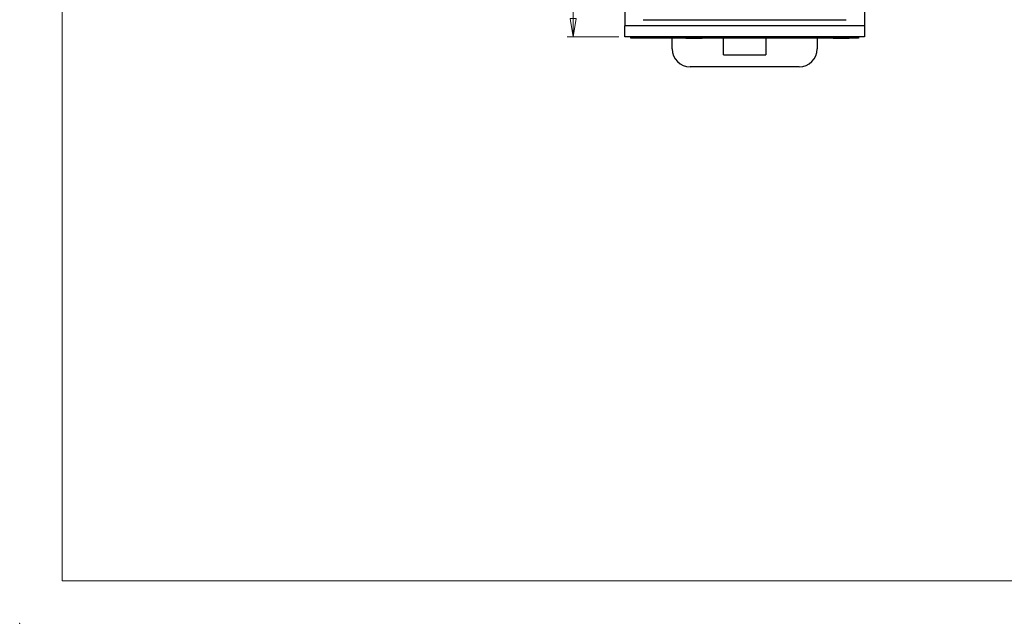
# Paper-space layout 'Sheet2' of a CAD drawing. Header units: millimetres. Extents: x 0 to 420, y 0 to 297.
# Tile 1 of 7: x 0 to 163, y 0 to 100. Entities that reach past the tile are written whole.
import ezdxf

# ---------------------------------------------------------------- set-up
doc = ezdxf.new("R2010")
doc.units = ezdxf.units.MM
doc.header["$PDSIZE"] = -1
doc.styles.add('SLDTEXTSTYLE1', font='TXT', dxfattribs={"width": 0.75})
doc.dimstyles.new('SLDDIMSTYLE1', dxfattribs={"dimtxt": 2.5, "dimasz": 3, "dimexe": 0, "dimexo": 0.0625, "dimtad": 1, "dimdec": 0, "dimrnd": 1e-09, "dimzin": 12, "dimdsep": 46, "dimtxsty": 'SLDTEXTSTYLE1', "dimblk1": 'CLOSED', "dimblk2": 'CLOSED', "dimsah": 1, "dimcen": 0.09, "dimadec": 0, "dimazin": 3, "dimtfac": 1, "dimtofl": 0, "dimtmove": 0, "dimatfit": 3, "dimldrblk": 'CLOSED', "dimfxl": 1, "dimfrac": 2, "dimtolj": 1, "dimtzin": 12, "dimarcsym": 0})

# ---------------------------------------------------------------- blocks, each defined once
blk = doc.blocks.new('_Closed')
at = {"color": 0, "linetype": 'ByBlock', "lineweight": -2}
for p, q in [((-1, 0.166667), (0, 0)), ((-1, 0.166667), (-1, -0.166667)), ((0, 0), (-1, -0.166667)), ((0, 0), (-1, 0))]:
    blk.add_line(p, q, dxfattribs=at)
blk = doc.blocks.new('_D_4')
at = {"color": 7, "linetype": 'Continuous', "lineweight": 0}
for p, q in [((99.07, 224.97), (90.5, 224.97)), ((91.5, 224.97), (91.5, 96.96)), ((99.07, 96.96), (90.5, 96.96))]:
    blk.add_line(p, q, dxfattribs=at)
at = {"color": 7, "linetype": 'Continuous', "lineweight": 18, "xscale": 3, "yscale": 3}
for p, rotation in [((91.5, 224.97, -59.39), 90), ((91.5, 96.96, -59.39), 270)]:
    blk.add_blockref('_Closed', p, dxfattribs=dict(at, rotation=rotation))
at = {"color": 7, "linetype": 'Continuous', "lineweight": 18, "insert": (88.27, 158.19), "char_height": 2.5, "attachment_point": 1, "rotation": 90, "style": 'SLDTEXTSTYLE1'}
blk.add_mtext('128', dxfattribs=at)

psp = doc.layouts.new('Sheet2')

# ---------------------------------------------------------------- linework, layer by layer
at = {"color": 7, "linetype": 'Continuous', "lineweight": 18}
for q in [(7, 290), (413, 7)]:
    psp.add_line((7, 7), q, dxfattribs=at)
at = {"color": 7, "linetype": 'Continuous', "lineweight": 25}
for p, q in [((100.07, 155.16), (100.07, 98.76)), ((139.67, 155.16), (139.67, 98.76)), ((103.07, 99.77), (136.67, 99.77)), ((139.67, 98.76), (100.07, 98.76)), ((100.07, 96.96), (100.07, 98.76)), ((139.67, 98.76), (139.67, 96.96)), ((139.67, 96.96), (100.07, 96.96)), ((101.07, 96.71), (101.07, 96.96)), ((103.07, 96.71), (101.07, 96.71)), ((103.07, 96.96), (103.07, 96.71)), ((136.67, 96.71), (103.07, 96.71)), ((107.87, 94.97), (107.87, 96.71)), ((110.16, 96.7), (110.16, 96.71)), ((110.16, 96.7), (111.99, 96.7)), ((111.99, 96.7), (111.99, 96.71)), ((111.99, 96.7), (112.26, 96.7)), ((112.26, 96.7), (112.26, 96.71)), ((112.26, 96.7), (112.87, 96.7)), ((112.87, 96.7), (112.87, 96.71)), ((112.94, 96.7), (112.94, 96.71)), ((116.37, 93.97), (116.37, 96.71)), ((123.37, 96.71), (123.37, 93.97)), ((129.17, 96.7), (129.17, 96.71)), ((133.17, 96.7), (129.17, 96.7)), ((131.87, 96.7), (131.87, 94.97)), ((133.17, 96.7), (133.17, 96.71)), ((134.53, 96.7), (134.53, 96.71)), ((134.53, 96.7), (134.8, 96.7)), ((134.8, 96.7), (134.8, 96.71)), ((134.8, 96.7), (137.17, 96.7)), ((136.67, 96.71), (136.67, 96.96)), ((138.67, 96.71), (136.67, 96.71)), ((137.17, 96.7), (137.17, 96.71)), ((138.67, 96.96), (138.67, 96.71)), ((116.37, 93.97), (123.37, 93.97)), ((128.87, 91.97), (110.87, 91.97))]:
    psp.add_line(p, q, dxfattribs=at)
for centre, start, end in [((110.87, 94.97), 180, 270), ((128.87, 94.97), 270, 0)]:
    psp.add_arc(centre, 3, start, end, dxfattribs=at)
at = {"color": 7, "linetype": 'Continuous', "lineweight": 0}
psp.add_point((0, 0), dxfattribs=at)

# ---------------------------------------------------------------- dimensions: what is measured, and where the dimension line sits
at = {"color": 7, "linetype": 'Continuous', "lineweight": 18}
dim = psp.add_linear_dim(base=(91.5, 96.96), p1=(100.07, 224.97), p2=(100.07, 96.96), angle=90, dimstyle='SLDDIMSTYLE1', dxfattribs=at)
dim.commit()
dim.dimension.update_dxf_attribs({"geometry": '_D_4', "text_midpoint": (91.5, 160.96), "dimtype": 160})

doc.saveas('drawing.dxf')
